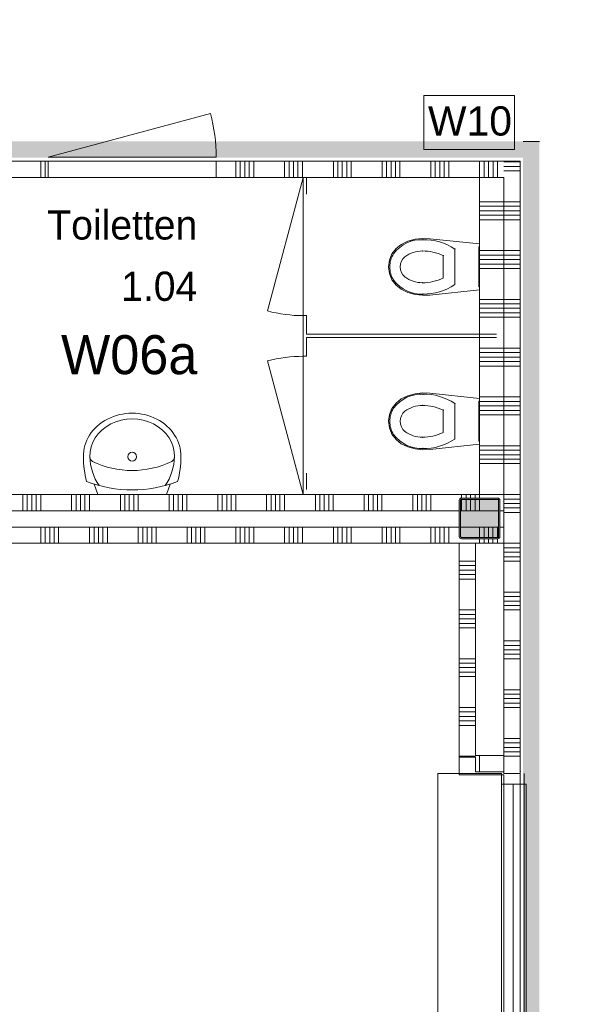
# Model space of a CAD drawing. Header units: millimetres. Extents: x -850 to 154668, y -25041 to 71030.
# Tile 114 of 211: x 5870 to 9400, y 52775 to 58830. Entities that reach past the tile are written whole.
import ezdxf
from ezdxf.enums import TextEntityAlignment as Align

# ---------------------------------------------------------------- set-up
doc = ezdxf.new("R2010")
doc.units = ezdxf.units.MM
doc.header["$MEASUREMENT"] = 0
for name, color, linetype in [('New_# trashcan Laagscheidingslijnen', 7, 'Continuous'), ('New_22 NC Binnenwanden', 7, 'Continuous'), ('New_22 NC Binnenwanden Deuren', 7, 'Continuous'), ('New_22 NC Binnenwanden Doorsnede-arcering', 7, 'Continuous'), ('New_22 NC Binnenwanden Laagscheidingslijnen', 7, 'Continuous'), ('New_22 NC Binnenwanden Ramen', 7, 'Continuous'), ('New_72 Vaste Inrichting', 7, 'Continuous'), ('New_72 Vaste Inrichting Deuren', 7, 'Continuous'), ('New_74 Sanitair', 7, 'Continuous'), ('New_Info Wandafwerking aanduiding', 7, 'Continuous'), ('New_Info Wandafwerking aanduiding Doorsnede-arcering', 7, 'Continuous'), ('New_Z Ruimtefuncties', 7, 'Continuous'), ('New_Z Ruimtefuncties Zone omranding', 7, 'Continuous'), ('New_Z Ruimtefuncties Zone tekst', 7, 'Continuous'), ('S-COLS-____-OTLN.RVT S', 7, 'Continuous'), ('S-COLS-____-OTLN.RVT S 2D arcering', 7, 'Continuous')]:
    doc.layers.add(name, color=color, linetype=linetype)
doc.styles.add('GENERATED_STYLE_1', font='txt')
doc.styles.add('GENERATED_STYLE_2', font='txt')

# ---------------------------------------------------------------- blocks, each defined once
blk = doc.blocks.new('*X30')
at = {"layer": 'New_22 NC Binnenwanden Doorsnede-arcering', "color": 254, "linetype": 'Continuous', "lineweight": 0, "true_color": 0xe9ebeb}
for p, q in [((6000.4, 55710), (6000.4, 55635.5)), ((6027.9, 55710), (6027.9, 55635.5)), ((6055.3, 55710), (6055.3, 55635.5)), ((6082.7, 55710), (6082.7, 55635.5)), ((6110.2, 55710), (6110.2, 55635.5)), ((6300.4, 55710), (6300.4, 55635.5)), ((6327.9, 55710), (6327.9, 55635.5)), ((6355.3, 55710), (6355.3, 55635.5)), ((6382.7, 55710), (6382.7, 55635.5)), ((6410.2, 55710), (6410.2, 55635.5)), ((6600.4, 55710), (6600.4, 55635.5)), ((6627.9, 55710), (6627.9, 55635.5)), ((6655.3, 55710), (6655.3, 55635.5)), ((6682.7, 55710), (6682.7, 55635.5)), ((6710.2, 55710), (6710.2, 55635.5)), ((6900.4, 55709.9), (6900.4, 55635.5)), ((6927.9, 55709.9), (6927.9, 55635.5)), ((6955.3, 55709.9), (6955.3, 55635.5)), ((6982.7, 55709.9), (6982.7, 55635.5)), ((7010.2, 55709.9), (7010.2, 55635.5)), ((7200.4, 55709.9), (7200.4, 55635.5)), ((7227.9, 55709.9), (7227.9, 55635.5)), ((7255.3, 55709.9), (7255.3, 55635.5)), ((7282.7, 55709.9), (7282.7, 55635.5)), ((7310.2, 55709.9), (7310.2, 55635.5)), ((7500.4, 55709.9), (7500.4, 55635.5)), ((7527.9, 55709.9), (7527.9, 55635.5)), ((7555.3, 55709.9), (7555.3, 55635.5)), ((7582.7, 55709.9), (7582.7, 55635.5)), ((7610.2, 55709.9), (7610.2, 55635.5)), ((7800.4, 55709.9), (7800.4, 55635.5)), ((7827.9, 55709.9), (7827.9, 55635.5)), ((7855.3, 55709.9), (7855.3, 55635.5)), ((7882.7, 55709.9), (7882.7, 55635.5)), ((7910.2, 55709.9), (7910.2, 55635.5)), ((8100.4, 55709.9), (8100.4, 55635.5)), ((8127.9, 55709.9), (8127.9, 55635.5)), ((8155.3, 55709.9), (8155.3, 55635.5)), ((8182.7, 55709.9), (8182.7, 55635.5)), ((8210.2, 55709.9), (8210.2, 55635.5)), ((8400.4, 55709.9), (8400.4, 55635.5)), ((8427.9, 55709.9), (8427.9, 55635.5)), ((8455.3, 55709.9), (8455.3, 55635.5)), ((8482.7, 55709.9), (8482.7, 55635.5)), ((8510.2, 55709.9), (8510.2, 55635.5)), ((6000.4, 55635.5), (6000.4, 55610)), ((6027.9, 55635.5), (6027.9, 55610)), ((6055.3, 55635.5), (6055.3, 55610)), ((6082.7, 55635.5), (6082.7, 55610)), ((6110.2, 55635.5), (6110.2, 55610)), ((6300.4, 55635.5), (6300.4, 55610)), ((6327.9, 55635.5), (6327.9, 55610)), ((6355.3, 55635.5), (6355.3, 55610)), ((6382.7, 55635.5), (6382.7, 55610)), ((6410.2, 55635.5), (6410.2, 55610)), ((6600.4, 55635.5), (6600.4, 55610)), ((6627.9, 55635.5), (6627.9, 55610)), ((6655.3, 55635.5), (6655.3, 55610)), ((6682.7, 55635.5), (6682.7, 55610)), ((6710.2, 55635.5), (6710.2, 55610)), ((6900.4, 55635.5), (6900.4, 55609.9)), ((6927.9, 55635.5), (6927.9, 55609.9)), ((6955.3, 55635.5), (6955.3, 55609.9)), ((6982.7, 55635.5), (6982.7, 55609.9)), ((7010.2, 55635.5), (7010.2, 55609.9)), ((7200.4, 55635.5), (7200.4, 55609.9)), ((7227.9, 55635.5), (7227.9, 55609.9)), ((7255.3, 55635.5), (7255.3, 55609.9)), ((7282.7, 55635.5), (7282.7, 55609.9)), ((7310.2, 55635.5), (7310.2, 55609.9)), ((7500.4, 55635.5), (7500.4, 55609.9)), ((7527.9, 55635.5), (7527.9, 55609.9)), ((7555.3, 55635.5), (7555.3, 55609.9)), ((7582.7, 55635.5), (7582.7, 55609.9)), ((7610.2, 55635.5), (7610.2, 55609.9)), ((7800.4, 55635.5), (7800.4, 55609.9)), ((7827.9, 55635.5), (7827.9, 55609.9)), ((7855.3, 55635.5), (7855.3, 55609.9)), ((7882.7, 55635.5), (7882.7, 55609.9)), ((7910.2, 55635.5), (7910.2, 55609.9)), ((8100.4, 55635.5), (8100.4, 55609.9)), ((8127.9, 55635.5), (8127.9, 55609.9)), ((8155.3, 55635.5), (8155.3, 55609.9)), ((8182.7, 55635.5), (8182.7, 55609.9)), ((8210.2, 55635.5), (8210.2, 55609.9)), ((8400.4, 55635.5), (8400.4, 55609.9)), ((8427.9, 55635.5), (8427.9, 55609.9)), ((8455.3, 55635.5), (8455.3, 55609.9)), ((8482.7, 55635.5), (8482.7, 55609.9)), ((8510.2, 55635.5), (8510.2, 55609.9)), ((8700.4, 55635), (8700.4, 55609.9)), ((8727.9, 55635), (8727.9, 55609.9)), ((8755.3, 55635), (8755.3, 55609.9)), ((8782.7, 55635), (8782.7, 55609.9)), ((8810.2, 55635.5), (8810.2, 55609.9))]:
    blk.add_line(p, q, dxfattribs=at)
blk = doc.blocks.new('*X31')
at = {"layer": 'New_22 NC Binnenwanden Doorsnede-arcering', "color": 254, "linetype": 'Continuous', "lineweight": 0, "true_color": 0xe9ebeb}
for p, q in [((8700.4, 55709.9), (8700.4, 55643)), ((8727.9, 55709.9), (8727.9, 55643)), ((8755.3, 55709.9), (8755.3, 55643)), ((8782.7, 55709.9), (8782.7, 55643)), ((8810.2, 55709.9), (8810.2, 55643.5))]:
    blk.add_line(p, q, dxfattribs=at)
blk = doc.blocks.new('Wall_3_2', base_point=(8850, 55609.9))
at = {"layer": 'New_22 NC Binnenwanden', "color": 8, "linetype": 'Continuous', "lineweight": 0, "true_color": 0x778488, "flags": 128}
for points in [[(8575, 55709.9), (275, 55710)], [(8817, 55709.9), (8583, 55709.9)], [(8850, 55709.9), (8825, 55709.9)], [(8850, 55609.9), (8850, 55709.9)], [(0, 55610), (8850, 55609.9)]]:
    blk.add_lwpolyline(points, dxfattribs=at)
at = {"layer": 'New_22 NC Binnenwanden', "color": 8, "lineweight": 0, "true_color": 0x778488}
for name in ['*X30', '*X31']:
    blk.add_blockref(name, (0, 0), dxfattribs=at)
blk = doc.blocks.new('*X180')
at = {"layer": 'New_22 NC Binnenwanden Doorsnede-arcering', "color": 254, "linetype": 'Continuous', "lineweight": 0, "true_color": 0xe9ebeb}
for p, q in [((4389.8, 55810), (4389.8, 55910)), ((4417.3, 55810), (4417.3, 55910)), ((4444.7, 55810), (4444.7, 55910)), ((4472.1, 55810), (4472.1, 55910)), ((4499.6, 55810), (4499.6, 55910)), ((4689.8, 55810), (4689.8, 55910)), ((4717.3, 55810), (4717.3, 55910)), ((4744.7, 55810), (4744.7, 55910)), ((4772.1, 55810), (4772.1, 55910)), ((4799.6, 55810), (4799.6, 55910)), ((4989.8, 55810), (4989.8, 55910)), ((5017.3, 55810), (5017.3, 55910)), ((5044.7, 55810), (5044.7, 55910)), ((5072.1, 55810), (5072.1, 55910)), ((5099.6, 55810), (5099.6, 55910)), ((5289.8, 55810), (5289.8, 55910)), ((5317.3, 55810), (5317.3, 55910)), ((5344.7, 55810), (5344.7, 55910)), ((5372.1, 55810), (5372.1, 55910)), ((5399.6, 55810), (5399.6, 55910)), ((5589.8, 55810), (5589.8, 55910)), ((5617.3, 55810), (5617.3, 55910)), ((5644.7, 55810), (5644.7, 55910)), ((5672.1, 55810), (5672.1, 55910)), ((5699.6, 55810), (5699.6, 55910)), ((5889.8, 55810), (5889.8, 55910)), ((5917.3, 55810), (5917.3, 55910)), ((5944.7, 55810), (5944.7, 55910)), ((5972.1, 55810), (5972.1, 55910)), ((5999.6, 55810), (5999.6, 55910)), ((6189.8, 55810), (6189.8, 55910)), ((6217.3, 55810), (6217.3, 55910)), ((6244.7, 55810), (6244.7, 55910)), ((6272.1, 55810), (6272.1, 55910)), ((6299.6, 55810), (6299.6, 55910)), ((6489.8, 55810), (6489.8, 55910)), ((6517.3, 55810), (6517.3, 55910)), ((6544.7, 55810), (6544.7, 55910)), ((6572.1, 55810), (6572.1, 55910)), ((6599.6, 55810), (6599.6, 55910)), ((6789.8, 55810.1), (6789.8, 55910.1)), ((6817.3, 55810.1), (6817.3, 55910.1)), ((6844.7, 55810.1), (6844.7, 55910.1)), ((6872.1, 55810.1), (6872.1, 55910.1)), ((6899.6, 55810.1), (6899.6, 55910.1)), ((7089.8, 55810.1), (7089.8, 55910.1)), ((7117.3, 55810.1), (7117.3, 55910.1)), ((7144.7, 55810.1), (7144.7, 55910.1)), ((7172.1, 55810.1), (7172.1, 55910.1)), ((7199.6, 55810.1), (7199.6, 55910.1)), ((7389.8, 55810.1), (7389.8, 55910.1)), ((7417.3, 55810.1), (7417.3, 55910.1)), ((7444.7, 55810.1), (7444.7, 55910.1)), ((7472.1, 55810.1), (7472.1, 55910.1)), ((7499.6, 55810.1), (7499.6, 55910.1)), ((7689.8, 55810.1), (7689.8, 55910.1)), ((7717.3, 55810.1), (7717.3, 55910.1)), ((7744.7, 55810.1), (7744.7, 55910.1)), ((7772.1, 55810.1), (7772.1, 55910.1)), ((7799.6, 55810.1), (7799.6, 55910.1)), ((7989.8, 55810.1), (7989.8, 55910.1)), ((8017.3, 55810.1), (8017.3, 55910.1)), ((8044.7, 55810.1), (8044.7, 55910.1)), ((8072.1, 55810.1), (8072.1, 55910.1)), ((8099.6, 55810.1), (8099.6, 55910.1)), ((8289.8, 55810.1), (8289.8, 55910.1)), ((8317.3, 55810.1), (8317.3, 55910.1)), ((8344.7, 55810.1), (8344.7, 55910.1)), ((8372.1, 55810.1), (8372.1, 55910.1)), ((8399.6, 55810.1), (8399.6, 55910.1)), ((8589.8, 55884.5), (8589.8, 55910.1)), ((8617.3, 55885), (8617.3, 55910.1)), ((8644.7, 55885), (8644.7, 55910.1)), ((8672.1, 55885), (8672.1, 55910.1)), ((8699.6, 55885), (8699.6, 55910.1))]:
    blk.add_line(p, q, dxfattribs=at)
blk = doc.blocks.new('*X181')
at = {"layer": 'New_22 NC Binnenwanden Doorsnede-arcering', "color": 254, "linetype": 'Continuous', "lineweight": 0, "true_color": 0xe9ebeb}
for p, q in [((8589.8, 55810.1), (8589.8, 55876.5)), ((8617.3, 55810.1), (8617.3, 55877)), ((8644.7, 55810.1), (8644.7, 55877)), ((8672.1, 55810.1), (8672.1, 55877)), ((8699.6, 55810.1), (8699.6, 55877))]:
    blk.add_line(p, q, dxfattribs=at)
blk = doc.blocks.new('Wall_32_2', base_point=(8850, 55910.1))
at = {"layer": 'New_22 NC Binnenwanden', "color": 8, "linetype": 'Continuous', "lineweight": 0, "true_color": 0x778488, "flags": 128}
for points in [[(8850, 55910.1), (4300.1, 55910)], [(8850, 55910.1), (8850, 55810.1)], [(275, 55810), (8575, 55810.1)], [(8583, 55810.1), (8817, 55810.1)], [(8825, 55810.1), (8850, 55810.1)]]:
    blk.add_lwpolyline(points, dxfattribs=at)
at = {"layer": 'New_22 NC Binnenwanden', "color": 8, "lineweight": 0, "true_color": 0x778488}
for name in ['*X180', '*X181']:
    blk.add_blockref(name, (0, 0), dxfattribs=at)
blk = doc.blocks.new('Toilet 22')
at = {"layer": 'New_74 Sanitair', "color": 1, "linetype": 'Continuous', "lineweight": 0}
for p, q in [((-141, 0), (-173.3, -306.6)), ((141, 0), (-141, 0)), ((123, 0), (-123, 0)), ((-123, 0), (-123, -5)), ((123, -5), (123, 0)), ((173.3, -306.6), (141, 0)), ((-123, -5), (123, -5)), ((0, -151.4), (-108.9, -151.4)), ((108.9, -151.4), (0, -151.4)), ((0, -223.6), (-68.8, -223.6)), ((68.8, -223.6), (0, -223.6)), ((-173.3, -306.6), (-174.9, -351.8)), ((-174.9, -351.8), (-169.4, -396.7)), ((169.4, -396.7), (174.9, -351.8)), ((174.9, -351.8), (173.3, -306.6)), ((-169.4, -396.7), (-157, -440.3)), ((157, -440.3), (169.4, -396.7)), ((-157, -440.3), (-138, -481.3)), ((-138, -481.3), (-112.4, -513.9)), ((62.1, -459.7), (62.1, -459.7)), ((112.4, -513.9), (138, -481.3)), ((138, -481.3), (157, -440.3)), ((-112.4, -513.9), (-79.4, -538.8)), ((-79.4, -538.8), (-41, -554.6)), ((0, -487.5), (0, -487.5)), ((41, -554.6), (79.4, -538.8)), ((79.4, -538.8), (112.4, -513.9)), ((81.1, -529), (81.1, -529)), ((-41, -554.6), (0, -560)), ((0, -552.4), (0, -552.4)), ((0, -560), (41, -554.6))]:
    blk.add_line(p, q, dxfattribs=at)
for centre, major_axis, start_param, end_param in [((258.1, -339.4), (425.3, 0), 2.612188, 3.165208), ((-258.1, -339.4), (425.3, 0), 6.259569, 6.81259), ((264.5, -347.9), (362.2, 0), 2.738768, 3.154495), ((-264.5, -347.9), (362.2, 0), 6.270283, 6.68601), ((89.5, -360.8), (256.9, 0), 3.085861, 3.98645), ((134.9, -351.4), (232.6, 0), 3.144841, 3.702507), ((-134.9, -351.4), (232.6, 0), 5.722271, 6.279937), ((-89.5, -360.8), (256.9, 0), 5.438328, 6.338917), ((0.8, -419), (78.2, 0), 3.778693, 4.701998), ((-0.8, -419), (78.2, 0), 4.72278, 5.646085), ((0.8, -431.2), (138.5, 0), 4.079884, 4.706528), ((-0.8, -431.2), (138.5, 0), 4.71825, 5.344894)]:
    blk.add_ellipse(centre, major_axis=major_axis, ratio=0.875546, start_param=start_param, end_param=end_param, dxfattribs=at)
for p in [(108.9, -151.4), (68.8, -223.6), (-167, -348.2), (-97.7, -352), (97.7, -352), (167, -348.2), (-62.1, -459.7), (-81.1, -529)]:
    blk.add_point(p, dxfattribs=at)
blk = doc.blocks.new('Wasbak 2 22 KM')
at = {"layer": 'New_74 Sanitair', "color": 1, "linetype": 'Continuous', "lineweight": 0}
for p, q in [((-212.2, 0), (-233.1, -63.4)), ((212.2, 0), (-212.2, 0)), ((212.2, 0), (233.1, -63.4))]:
    blk.add_line(p, q, dxfattribs=at)
for centre, major_axis, ratio, start_param, end_param in [((0, -1041.4), (0, 1013), 0.882121, 5.964482, 6.601889), ((0, -238.1), (0, 294.7), 0.882121, 0.900825, 1.551564), ((0, -238.1), (0, 294.7), 0.882121, 4.731621, 5.38236), ((166.6, -232.4), (0, 528.9), 0.882121, 1.277244, 1.570796), ((-166.6, -232.4), (0, 528.9), 0.882121, 4.712389, 5.005942), ((0, -869.9), (0, 722.5), 0.882121, 5.889409, 6.676962), ((0, -236.8), (300, 0), 0.877396, 3.124925, 6.299853), ((0, -236.8), (260, 0), 0.877396, 3.122361, 6.302417), ((-230, -232.4), (0, 34), 0.882121, 0.507228, 1.570796), ((230, -232.4), (0, 34), 0.882121, 4.712389, 5.775958)]:
    blk.add_ellipse(centre, major_axis=major_axis, ratio=ratio, start_param=start_param, end_param=end_param, dxfattribs=at)
blk.add_ellipse((0, -232.4), major_axis=(0, 28.2), ratio=0.946667, dxfattribs=at)
blk = doc.blocks.new('*X613')
at = {"layer": 'New_22 NC Binnenwanden Doorsnede-arcering', "color": 254, "linetype": 'Continuous', "lineweight": 0, "true_color": 0xe9ebeb}
for p, q in [((8698.8, 54209.2), (8698.8, 54305)), ((8698.8, 54205), (8698.8, 54209.2))]:
    blk.add_line(p, q, dxfattribs=at)
blk = doc.blocks.new('Wall_86_2', base_point=(8575, 54305))
at = {"layer": 'New_22 NC Binnenwanden', "color": 8, "linetype": 'Continuous', "lineweight": 0, "true_color": 0x778488, "flags": 128}
for points in [[(8850, 54305), (8675, 54305)], [(8675, 54295), (8675, 54205)], [(8950, 54305), (8950, 54205)], [(8675, 54205), (8850, 54205)]]:
    blk.add_lwpolyline(points, dxfattribs=at)
at = {"layer": 'New_22 NC Binnenwanden Laagscheidingslijnen', "color": 8, "linetype": 'Continuous', "lineweight": 0, "true_color": 0x778488}
blk.add_line((8850, 54305), (8850, 54205), dxfattribs=at)
blk.add_point((8950, 54205), dxfattribs=at)
at = {"layer": 'New_22 NC Binnenwanden', "color": 8, "lineweight": 0, "true_color": 0x778488}
blk.add_blockref('*X613', (0, 0), dxfattribs=at)
blk = doc.blocks.new('Column 184[24]_2', base_point=(0.5, 3))
at = {"layer": 'S-COLS-____-OTLN.RVT S 2D arcering', "linetype": 'Continuous', "lineweight": 0, "true_color": 0x778488}
h = blk.add_hatch(color=8, dxfattribs=at)
h.paths.add_polyline_path([(8575.5, 55651), (8576.5, 55646), (8579.3, 55641.8), (8583.5, 55638.9), (8588.5, 55638), (8812.5, 55638), (8817.5, 55638.9), (8821.7, 55641.8), (8824.5, 55646), (8825.5, 55651), (8825.5, 55875), (8824.5, 55879.9), (8821.7, 55884.1), (8817.5, 55887), (8812.5, 55888), (8588.5, 55888), (8583.5, 55887), (8579.3, 55884.1), (8576.5, 55879.9), (8575.5, 55875)])
h.paths.add_polyline_path([(8812.5, 55646), (8588.5, 55646), (8586.6, 55646.3), (8585, 55647.4), (8583.9, 55649), (8583.5, 55651), (8583.5, 55875), (8583.9, 55876.9), (8585, 55878.5), (8586.6, 55879.6), (8588.5, 55880), (8812.5, 55880), (8814.4, 55879.6), (8816.1, 55878.5), (8817.1, 55876.9), (8817.5, 55875), (8817.5, 55651), (8817.1, 55649), (8816.1, 55647.4), (8814.4, 55646.3)], flags=0)
blk.add_hatch(color=8, dxfattribs=at).paths.add_polyline_path([(8812.5, 55880), (8588.5, 55880), (8586.6, 55879.6), (8585, 55878.5), (8583.9, 55876.9), (8583.5, 55875), (8583.5, 55651), (8583.9, 55649), (8585, 55647.4), (8586.6, 55646.3), (8588.5, 55646), (8812.5, 55646), (8814.4, 55646.3), (8816.1, 55647.4), (8817.1, 55649), (8817.5, 55651), (8817.5, 55875), (8817.1, 55876.9), (8816.1, 55878.5), (8814.4, 55879.6)])
at = {"layer": 'S-COLS-____-OTLN.RVT S', "color": 1, "linetype": 'Continuous', "lineweight": 0}
for p, q in [((8576.5, 55879.9), (8575.5, 55875)), ((8575.5, 55875), (8575.5, 55651)), ((8579.3, 55884.1), (8576.5, 55879.9)), ((8583.5, 55887), (8579.3, 55884.1)), ((8588.5, 55888), (8583.5, 55887)), ((8583.5, 55875), (8583.9, 55876.9)), ((8583.5, 55651), (8583.5, 55875)), ((8583.9, 55876.9), (8585, 55878.5)), ((8585, 55878.5), (8586.6, 55879.6)), ((8586.6, 55879.6), (8588.5, 55880)), ((8812.5, 55888), (8588.5, 55888)), ((8588.5, 55880), (8812.5, 55880)), ((8817.5, 55887), (8812.5, 55888)), ((8812.5, 55880), (8814.4, 55879.6)), ((8814.4, 55879.6), (8816.1, 55878.5)), ((8816.1, 55878.5), (8817.1, 55876.9)), ((8817.1, 55876.9), (8817.5, 55875)), ((8821.7, 55884.1), (8817.5, 55887)), ((8817.5, 55875), (8817.5, 55651)), ((8824.5, 55879.9), (8821.7, 55884.1)), ((8825.5, 55875), (8824.5, 55879.9)), ((8825.5, 55651), (8825.5, 55875)), ((8575.5, 55651), (8576.5, 55646)), ((8583.9, 55649), (8583.5, 55651)), ((8585, 55647.4), (8583.9, 55649)), ((8586.6, 55646.3), (8585, 55647.4)), ((8816.1, 55647.4), (8814.4, 55646.3)), ((8817.1, 55649), (8816.1, 55647.4)), ((8817.5, 55651), (8817.1, 55649)), ((8824.5, 55646), (8825.5, 55651)), ((8576.5, 55646), (8579.3, 55641.8)), ((8579.3, 55641.8), (8583.5, 55638.9)), ((8583.5, 55638.9), (8588.5, 55638)), ((8588.5, 55646), (8586.6, 55646.3)), ((8812.5, 55646), (8588.5, 55646)), ((8588.5, 55638), (8812.5, 55638)), ((8814.4, 55646.3), (8812.5, 55646)), ((8812.5, 55638), (8817.5, 55638.9)), ((8817.5, 55638.9), (8821.7, 55641.8)), ((8821.7, 55641.8), (8824.5, 55646))]:
    blk.add_line(p, q, dxfattribs=at)
blk = doc.blocks.new('*X2239')
at = {"layer": 'New_22 NC Binnenwanden Doorsnede-arcering', "color": 254, "linetype": 'Continuous', "lineweight": 0, "true_color": 0xe9ebeb}
for p, q in [((8850, 57709.7), (8916, 57709.7)), ((8916, 57709.7), (8950, 57709.7)), ((8850, 57682.3), (8916, 57682.3)), ((8850, 57654.9), (8916, 57654.9)), ((8916, 57682.3), (8950, 57682.3)), ((8916, 57654.9), (8950, 57654.9)), ((8850, 57627.4), (8916, 57627.4)), ((8850, 57600), (8916, 57600)), ((8916, 57627.4), (8950, 57627.4)), ((8916, 57600), (8950, 57600)), ((8850, 57409.7), (8916, 57409.7)), ((8916, 57409.7), (8950, 57409.7)), ((8850, 57382.3), (8916, 57382.3)), ((8850, 57354.9), (8916, 57354.9)), ((8916, 57382.3), (8950, 57382.3)), ((8916, 57354.9), (8950, 57354.9)), ((8850, 57327.4), (8916, 57327.4)), ((8850, 57300), (8916, 57300)), ((8916, 57327.4), (8950, 57327.4)), ((8916, 57300), (8950, 57300)), ((8850, 57109.7), (8916, 57109.7)), ((8916, 57109.7), (8950, 57109.7)), ((8850, 57082.3), (8916, 57082.3)), ((8850, 57054.9), (8916, 57054.9)), ((8916, 57082.3), (8950, 57082.3)), ((8916, 57054.9), (8950, 57054.9)), ((8850, 57027.4), (8916, 57027.4)), ((8850, 57000), (8916, 57000)), ((8916, 57027.4), (8950, 57027.4)), ((8916, 57000), (8950, 57000)), ((8850, 56809.7), (8916, 56809.7)), ((8916, 56809.7), (8950, 56809.7)), ((8850, 56782.3), (8916, 56782.3)), ((8850, 56754.9), (8916, 56754.9)), ((8916, 56782.3), (8950, 56782.3)), ((8916, 56754.9), (8950, 56754.9)), ((8850, 56727.4), (8916, 56727.4)), ((8850, 56700), (8916, 56700)), ((8916, 56727.4), (8950, 56727.4)), ((8916, 56700), (8950, 56700)), ((8850, 56509.7), (8916, 56509.7)), ((8916, 56509.7), (8950, 56509.7)), ((8850, 56482.3), (8916, 56482.3)), ((8850, 56454.9), (8916, 56454.9)), ((8916, 56482.3), (8950, 56482.3)), ((8916, 56454.9), (8950, 56454.9)), ((8850, 56427.4), (8916, 56427.4)), ((8850, 56400), (8916, 56400)), ((8916, 56427.4), (8950, 56427.4)), ((8916, 56400), (8950, 56400)), ((8850, 56209.7), (8916, 56209.7)), ((8916, 56209.7), (8950, 56209.7)), ((8850, 56182.3), (8916, 56182.3)), ((8850, 56154.9), (8916, 56154.9)), ((8916, 56182.3), (8950, 56182.3)), ((8916, 56154.9), (8950, 56154.9)), ((8850, 56127.4), (8916, 56127.4)), ((8850, 56100), (8916, 56100)), ((8916, 56127.4), (8950, 56127.4)), ((8916, 56100), (8950, 56100)), ((8850, 55909.7), (8916, 55909.7)), ((8916, 55909.7), (8950, 55909.7)), ((8850, 55882.3), (8916, 55882.3)), ((8850, 55854.9), (8916, 55854.9)), ((8916, 55882.3), (8950, 55882.3)), ((8916, 55854.9), (8950, 55854.9)), ((8850, 55827.4), (8916, 55827.4)), ((8850, 55800), (8916, 55800)), ((8916, 55827.4), (8950, 55827.4)), ((8916, 55800), (8950, 55800)), ((8850, 55609.7), (8916, 55609.7)), ((8916, 55609.7), (8950, 55609.7)), ((8850, 55582.3), (8916, 55582.3)), ((8850, 55554.9), (8916, 55554.9)), ((8850, 55527.4), (8916, 55527.4)), ((8916, 55582.3), (8950, 55582.3)), ((8916, 55554.9), (8950, 55554.9)), ((8916, 55527.4), (8950, 55527.4)), ((8850, 55500), (8916, 55500)), ((8916, 55500), (8950, 55500)), ((8850, 55309.7), (8916, 55309.7)), ((8916, 55309.7), (8950, 55309.7)), ((8850, 55282.3), (8916, 55282.3)), ((8850, 55254.9), (8916, 55254.9)), ((8850, 55227.4), (8916, 55227.4)), ((8916, 55282.3), (8950, 55282.3)), ((8916, 55254.9), (8950, 55254.9)), ((8916, 55227.4), (8950, 55227.4)), ((8850, 55200), (8916, 55200)), ((8916, 55200), (8950, 55200)), ((8850, 55009.7), (8916, 55009.7)), ((8850, 54982.3), (8916, 54982.3)), ((8916, 55009.7), (8950, 55009.7)), ((8916, 54982.3), (8950, 54982.3)), ((8850, 54954.9), (8916, 54954.9)), ((8850, 54927.4), (8916, 54927.4)), ((8916, 54954.9), (8950, 54954.9)), ((8916, 54927.4), (8950, 54927.4)), ((8850, 54900), (8916, 54900)), ((8916, 54900), (8950, 54900)), ((8850, 54709.7), (8916, 54709.7)), ((8850, 54682.3), (8916, 54682.3)), ((8916, 54709.7), (8950, 54709.7)), ((8916, 54682.3), (8950, 54682.3)), ((8850, 54654.9), (8916, 54654.9)), ((8850, 54627.4), (8916, 54627.4)), ((8916, 54654.9), (8950, 54654.9)), ((8916, 54627.4), (8950, 54627.4)), ((8850, 54600), (8916, 54600)), ((8916, 54600), (8950, 54600)), ((8850, 54409.7), (8916, 54409.7)), ((8850, 54382.3), (8916, 54382.3)), ((8916, 54409.7), (8950, 54409.7)), ((8916, 54382.3), (8950, 54382.3)), ((8850, 54354.9), (8916, 54354.9)), ((8850, 54327.4), (8916, 54327.4)), ((8916, 54354.9), (8950, 54354.9)), ((8916, 54327.4), (8950, 54327.4))]:
    blk.add_line(p, q, dxfattribs=at)
blk = doc.blocks.new('*X2240')
at = {"layer": 'New_22 NC Binnenwanden Doorsnede-arcering', "color": 254, "linetype": 'Continuous', "lineweight": 0, "true_color": 0xe9ebeb}
for p, q in [((8944.9, 57954.9), (8950, 57954.9)), ((8890, 57900), (8916, 57900)), ((8916, 57900), (8950, 57900)), ((8917.5, 57927.4), (8950, 57927.4))]:
    blk.add_line(p, q, dxfattribs=at)
blk = doc.blocks.new('#Pui inbouwgarderobe 01')
at = {"layer": 'New_22 NC Binnenwanden Ramen', "color": 9, "linetype": 'Continuous', "lineweight": 0}
for p, q in [((-1600, 0), (-1600, -392)), ((-1533, 0), (-1600, 0)), ((1533, 0), (-1533, 0)), ((1600, 0), (1533, 0)), ((1600, -392), (1600, 0)), ((-1600, -392), (-1533, -392)), ((-1533, -392), (-1533, -513)), ((-1533, -392), (1533, -392)), ((1533, -513), (1533, -392)), ((1533, -392), (1600, -392)), ((-1533, -513), (-1533, -543)), ((1533, -531), (-1533, -531)), ((-1533, -543), (-1515, -543)), ((-1515, -543), (1515, -543)), ((1515, -543), (1533, -543)), ((1533, -543), (1533, -513))]:
    blk.add_line(p, q, dxfattribs=at)
at = {"layer": 'New_22 NC Binnenwanden Ramen', "color": 1, "linetype": 'Continuous', "lineweight": 0}
for p, q in [((1533, -462), (-1533, -462)), ((-1533, -513), (-1533, -543)), ((-1533, -543), (-1533, -513)), ((-1533, -513), (-1533, -543)), ((-1533, -543), (-1533, -513)), ((-1533, -513), (-1533, -543)), ((-1533, -543), (-1533, -513)), ((-1533, -543), (-1515, -543)), ((-1515, -543), (-1533, -543)), ((1515, -543), (1533, -543)), ((1533, -543), (1515, -543)), ((1533, -543), (1533, -513)), ((1533, -513), (1533, -543)), ((1533, -543), (1533, -513))]:
    blk.add_line(p, q, dxfattribs=at)
blk = doc.blocks.new('Rnx verticaal 22')
at = {"layer": 'New_22 NC Binnenwanden Ramen', "color": 1, "linetype": 'Continuous', "lineweight": 0}
for p, q in [((-1600, 0), (-1533, 0)), ((-1533, 0), (-1533, -139)), ((-1533, 0), (1533, 0)), ((1533, -139), (1533, 0)), ((1533, 0), (1600, 0)), ((-1533, -139), (-1600, -139)), ((1533, -139), (-1533, -139)), ((1600, -139), (1533, -139))]:
    blk.add_line(p, q, dxfattribs=at)
at = {"layer": 'New_22 NC Binnenwanden Ramen', "color": 7, "linetype": 'Continuous', "lineweight": 0}
for p, q in [((-1600, -25), (-1600, -125)), ((-1600, -25), (-1600, -125)), ((1600, -25), (1600, -125)), ((1600, -25), (1600, -125))]:
    blk.add_line(p, q, dxfattribs=at)
blk = doc.blocks.new('*X2250')
at = {"layer": 'New_22 NC Binnenwanden Doorsnede-arcering', "color": 254, "linetype": 'Continuous', "lineweight": 0, "true_color": 0xe9ebeb}
for p, q in [((8850, 57954.9), (8916, 57954.9)), ((8916, 57954.9), (8944.9, 57954.9)), ((8850, 57927.4), (8916, 57927.4)), ((8850, 57900), (8890, 57900)), ((8916, 57927.4), (8917.5, 57927.4))]:
    blk.add_line(p, q, dxfattribs=at)
blk = doc.blocks.new('*X2251')
at = {"layer": 'New_22 NC Binnenwanden Doorsnede-arcering', "color": 254, "linetype": 'Continuous', "lineweight": 0, "true_color": 0xe9ebeb}
for p, q in [((8850, 54300), (8916, 54300)), ((8916, 54300), (8950, 54300))]:
    blk.add_line(p, q, dxfattribs=at)
blk = doc.blocks.new('Wall_413_2', base_point=(8950, 57910))
at = {"layer": 'New_22 NC Binnenwanden', "color": 8, "linetype": 'Continuous', "lineweight": 0, "true_color": 0x778488, "flags": 128}
for points in [[(8950, 57960), (8850, 57960)], [(8950, 54305), (8950, 57960)], [(8850, 57860), (8850, 54305)], [(8850, 54205), (8850, 54195)], [(8950, 54195), (8950, 54205)]]:
    blk.add_lwpolyline(points, dxfattribs=at)
at = {"layer": 'New_22 NC Binnenwanden Laagscheidingslijnen', "color": 8, "linetype": 'Continuous', "lineweight": 0, "true_color": 0x778488}
blk.add_line((8850, 54305), (8850, 54205), dxfattribs=at)
blk.add_point((8950, 54205), dxfattribs=at)
at = {"layer": 'New_22 NC Binnenwanden', "color": 8, "lineweight": 0, "true_color": 0x778488}
for name in ['*X2250', '*X2240', '*X2239', '*X2251']:
    blk.add_blockref(name, (0, 0), dxfattribs=at)
at = {"layer": 'New_22 NC Binnenwanden Ramen', "color": 1, "linetype": 'Continuous', "lineweight": 0, "xscale": 1.00000000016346, "zscale": 1000, "rotation": 90}
blk.add_blockref('#Pui inbouwgarderobe 01', (8444, 52595), dxfattribs=at)
at = {"layer": 'New_22 NC Binnenwanden Ramen', "color": 1, "linetype": 'Continuous', "lineweight": 0, "zscale": 1000, "rotation": 270}
blk.add_blockref('Rnx verticaal 22', (8975, 52595), dxfattribs=at)
blk = doc.blocks.new('*X2257')
at = {"layer": 'New_22 NC Binnenwanden Doorsnede-arcering', "color": 254, "linetype": 'Continuous', "lineweight": 0, "true_color": 0xe9ebeb}
for p, q in [((8675, 55500), (8575, 55500)), ((8675, 55472.6), (8575, 55472.6)), ((8675, 55445.1), (8575, 55445.1)), ((8675, 55417.7), (8575, 55417.7)), ((8675, 55390.3), (8575, 55390.3)), ((8675, 55200), (8575, 55200)), ((8675, 55172.6), (8575, 55172.6)), ((8675, 55145.1), (8575, 55145.1)), ((8675, 55117.7), (8575, 55117.7)), ((8675, 55090.3), (8575, 55090.3)), ((8675, 54900), (8575, 54900)), ((8675, 54872.6), (8575, 54872.6)), ((8675, 54845.1), (8575, 54845.1)), ((8675, 54817.7), (8575, 54817.7)), ((8675, 54790.3), (8575, 54790.3)), ((8675, 54600), (8575, 54600)), ((8675, 54572.6), (8575, 54572.6)), ((8675, 54545.1), (8575, 54545.1)), ((8675, 54517.7), (8575, 54517.7)), ((8675, 54490.3), (8575, 54490.3)), ((8675, 54300), (8575, 54300))]:
    blk.add_line(p, q, dxfattribs=at)
blk = doc.blocks.new('Wall_415_2', base_point=(8575, 54295))
at = {"layer": 'New_22 NC Binnenwanden', "color": 8, "linetype": 'Continuous', "lineweight": 0, "true_color": 0x778488, "flags": 128}
for points in [[(8575, 55609.9), (8675, 55609.9)], [(8575, 55609.9), (8575, 54295)], [(8675, 54305), (8675, 55609.9)], [(8575, 54295), (8675, 54295)]]:
    blk.add_lwpolyline(points, dxfattribs=at)
at = {"layer": 'New_22 NC Binnenwanden', "color": 8, "lineweight": 0, "true_color": 0x778488}
blk.add_blockref('*X2257', (0, 0), dxfattribs=at)
blk = doc.blocks.new('Wall_447_2', base_point=(7625, 56885))
at = {"layer": 'New_# trashcan Laagscheidingslijnen', "color": 9, "linetype": 'Continuous', "lineweight": 0}
for p, q in [((8804.8, 56895), (8704.8, 56895)), ((8704.8, 56875), (8804.8, 56875))]:
    blk.add_line(p, q, dxfattribs=at)
at = {"layer": 'New_72 Vaste Inrichting', "color": 9, "linetype": 'Continuous', "lineweight": 0}
blk.add_line((8700, 56895), (8700, 56875), dxfattribs=at)
at = {"layer": 'New_72 Vaste Inrichting', "color": 9, "linetype": 'Continuous', "lineweight": 0, "flags": 128}
for points in [[(8700, 56895), (7635, 56895)], [(7635, 56875), (8700, 56875)], [(8850, 56875), (8850, 56895)]]:
    blk.add_lwpolyline(points, dxfattribs=at)
blk = doc.blocks.new('*X2525')
at = {"layer": 'New_22 NC Binnenwanden Doorsnede-arcering', "color": 254, "linetype": 'Continuous', "lineweight": 0, "true_color": 0xe9ebeb}
for p, q in [((4310.2, 57960), (4310.2, 57860)), ((4500.5, 57960), (4500.5, 57860)), ((4527.9, 57960), (4527.9, 57860)), ((4555.3, 57960), (4555.3, 57860)), ((4582.8, 57960), (4582.8, 57860)), ((4610.2, 57960), (4610.2, 57860)), ((4800.5, 57960), (4800.5, 57860)), ((4827.9, 57960), (4827.9, 57860)), ((4855.3, 57960), (4855.3, 57860)), ((4882.8, 57960), (4882.8, 57860)), ((4910.2, 57960), (4910.2, 57860)), ((5100.5, 57960), (5100.5, 57860)), ((5127.9, 57960), (5127.9, 57860)), ((5155.3, 57960), (5155.3, 57860)), ((5182.8, 57960), (5182.8, 57860)), ((5210.2, 57960), (5210.2, 57860)), ((5400.5, 57960), (5400.5, 57860)), ((5427.9, 57960), (5427.9, 57860)), ((5455.3, 57960), (5455.3, 57860)), ((5482.8, 57960), (5482.8, 57860)), ((5510.2, 57960), (5510.2, 57860)), ((5700.5, 57960), (5700.5, 57860)), ((5727.9, 57960), (5727.9, 57860)), ((5755.3, 57960), (5755.3, 57860)), ((5782.8, 57960), (5782.8, 57860)), ((5810.2, 57960), (5810.2, 57860)), ((6000.5, 57960), (6000.5, 57860)), ((6027.9, 57960), (6027.9, 57860))]:
    blk.add_line(p, q, dxfattribs=at)
blk = doc.blocks.new('*X2526')
at = {"layer": 'New_22 NC Binnenwanden Doorsnede-arcering', "color": 254, "linetype": 'Continuous', "lineweight": 0, "true_color": 0xe9ebeb}
for p, q in [((7200.5, 57960), (7200.5, 57860)), ((7227.9, 57960), (7227.9, 57860)), ((7255.3, 57960), (7255.3, 57860)), ((7282.8, 57960), (7282.8, 57860)), ((7310.2, 57960), (7310.2, 57860)), ((7500.5, 57960), (7500.5, 57860)), ((7527.9, 57960), (7527.9, 57860)), ((7555.3, 57960), (7555.3, 57860)), ((7582.8, 57960), (7582.8, 57860)), ((7610.2, 57960), (7610.2, 57860)), ((7800.5, 57960), (7800.5, 57860)), ((7827.9, 57960), (7827.9, 57860)), ((7855.3, 57960), (7855.3, 57860)), ((7882.8, 57960), (7882.8, 57860)), ((7910.2, 57960), (7910.2, 57860)), ((8100.5, 57960), (8100.5, 57860)), ((8127.9, 57960), (8127.9, 57860)), ((8155.3, 57960), (8155.3, 57860)), ((8182.8, 57960), (8182.8, 57860)), ((8210.2, 57960), (8210.2, 57860)), ((8400.5, 57960), (8400.5, 57860)), ((8427.9, 57960), (8427.9, 57860)), ((8455.3, 57960), (8455.3, 57860)), ((8482.8, 57960), (8482.8, 57860)), ((8510.2, 57960), (8510.2, 57860)), ((8700.5, 57960), (8700.5, 57860)), ((8727.9, 57960), (8727.9, 57860)), ((8755.3, 57960), (8755.3, 57860)), ((8782.8, 57960), (8782.8, 57860)), ((8810.2, 57960), (8810.2, 57860))]:
    blk.add_line(p, q, dxfattribs=at)
blk = doc.blocks.new('D1 22')
at = {"layer": 'New_22 NC Binnenwanden Deuren', "color": 1, "linetype": 'Continuous', "lineweight": 0}
for q in [(-481.8, 267.6), (-517, 0)]:
    blk.add_line((517, 0), q, dxfattribs=at)
at = {"layer": 'New_22 NC Binnenwanden Deuren', "color": 7, "linetype": 'Continuous', "lineweight": 0}
for p, q in [((-517, -25), (-517, -125)), ((-517, -25), (-517, -125)), ((517, -25), (517, -125)), ((517, -25), (517, -125))]:
    blk.add_line(p, q, dxfattribs=at)
at = {"layer": 'New_22 NC Binnenwanden Deuren', "color": 1, "linetype": 'Continuous', "lineweight": 0}
blk.add_arc((517, 0), 1034, 165, 180, dxfattribs=at)
blk = doc.blocks.new('Wall_497_2', base_point=(8950, 57910))
at = {"layer": 'New_22 NC Binnenwanden', "color": 8, "linetype": 'Continuous', "lineweight": 0, "true_color": 0x778488}
for p, q in [((6045.6, 57960), (6045.6, 57860)), ((7079.6, 57960), (7079.6, 57860))]:
    blk.add_line(p, q, dxfattribs=at)
at = {"layer": 'New_22 NC Binnenwanden', "color": 8, "linetype": 'Continuous', "lineweight": 0, "true_color": 0x778488, "flags": 128}
for points in [[(5200.1, 57960), (4300.1, 57960)], [(6045.6, 57960), (5300.1, 57960)], [(8850, 57960), (7079.6, 57960)], [(4300.1, 57860), (6045.6, 57860)], [(7079.6, 57860), (8850, 57860)]]:
    blk.add_lwpolyline(points, dxfattribs=at)
at = {"layer": 'New_22 NC Binnenwanden', "color": 8, "lineweight": 0, "true_color": 0x778488}
for name in ['*X2525', '*X2526']:
    blk.add_blockref(name, (0, 0), dxfattribs=at)
at = {"layer": 'New_22 NC Binnenwanden Deuren', "color": 1, "linetype": 'Continuous', "lineweight": 0, "xscale": -0.9999999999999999, "zscale": 1000, "rotation": 359.9995513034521}
blk.add_blockref('D1 22', (6562.6, 57985), dxfattribs=at)
blk = doc.blocks.new('*X2583')
at = {"layer": 'New_22 NC Binnenwanden Doorsnede-arcering', "color": 254, "linetype": 'Continuous', "lineweight": 0, "true_color": 0xe9ebeb}
for p, q in [((8700, 57709.7), (8850, 57709.7)), ((8700, 57682.3), (8850, 57682.3)), ((8700, 57654.9), (8850, 57654.9)), ((8700, 57627.4), (8850, 57627.4)), ((8700, 57600), (8850, 57600)), ((8700, 57409.7), (8850, 57409.7)), ((8700, 57382.3), (8850, 57382.3)), ((8700, 57354.9), (8850, 57354.9)), ((8700, 57327.4), (8850, 57327.4)), ((8700, 57300), (8850, 57300)), ((8700, 57109.7), (8850, 57109.7)), ((8700, 57082.3), (8850, 57082.3)), ((8700, 57054.9), (8850, 57054.9)), ((8700, 57027.4), (8850, 57027.4)), ((8700, 57000), (8850, 57000)), ((8700, 56809.7), (8850, 56809.7)), ((8700, 56782.3), (8850, 56782.3)), ((8700, 56754.9), (8850, 56754.9)), ((8700, 56727.4), (8850, 56727.4)), ((8700, 56700), (8850, 56700)), ((8700, 56509.7), (8850, 56509.7)), ((8700, 56482.3), (8850, 56482.3)), ((8700, 56454.9), (8850, 56454.9)), ((8700, 56427.4), (8850, 56427.4)), ((8700, 56400), (8850, 56400)), ((8700, 56209.7), (8850, 56209.7)), ((8700, 56182.3), (8850, 56182.3)), ((8700, 56154.9), (8850, 56154.9)), ((8700, 56127.4), (8850, 56127.4)), ((8700, 56100), (8850, 56100))]:
    blk.add_line(p, q, dxfattribs=at)
blk = doc.blocks.new('Wall_511_2', base_point=(8700, 55910.1))
at = {"layer": 'New_22 NC Binnenwanden', "color": 8, "linetype": 'Continuous', "lineweight": 0, "true_color": 0x778488, "flags": 128}
for points in [[(8850, 57860), (8700, 57860)], [(8700, 57860), (8700, 55910.1)], [(8850, 55910.1), (8850, 57860)], [(8700, 55910.1), (8850, 55910.1)]]:
    blk.add_lwpolyline(points, dxfattribs=at)
at = {"layer": 'New_22 NC Binnenwanden', "color": 8, "lineweight": 0, "true_color": 0x778488}
blk.add_blockref('*X2583', (0, 0), dxfattribs=at)
blk = doc.blocks.new('D1 22_7')
at = {"layer": 'New_72 Vaste Inrichting Deuren', "color": 1, "linetype": 'Continuous', "lineweight": 0}
for q in [(-396, 220), (-425, 0)]:
    blk.add_line((425, 0), q, dxfattribs=at)
at = {"layer": 'New_72 Vaste Inrichting Deuren', "color": 9, "linetype": 'Continuous', "lineweight": 0}
for p, q in [((-425, 0), (-425, -20)), ((-425, 0), (-425, -20)), ((425, 0), (425, -20)), ((425, 0), (425, -20))]:
    blk.add_line(p, q, dxfattribs=at)
at = {"layer": 'New_72 Vaste Inrichting Deuren', "color": 1, "linetype": 'Continuous', "lineweight": 0}
blk.add_arc((425, 0), 850, 165, 180, dxfattribs=at)
blk = doc.blocks.new('Wall_512_2', base_point=(7625, 57910))
at = {"layer": 'New_# trashcan Laagscheidingslijnen', "color": 9, "linetype": 'Continuous', "lineweight": 0}
for p, q in [((7615, 57856.2), (7615, 57756.2)), ((7635, 57756.2), (7635, 57856.2)), ((7615, 56041.7), (7615, 55941.7)), ((7635, 55941.7), (7635, 56041.7))]:
    blk.add_line(p, q, dxfattribs=at)
at = {"layer": 'New_72 Vaste Inrichting', "color": 9, "linetype": 'Continuous', "lineweight": 0}
for p, q in [((7615, 57860), (7635, 57860)), ((7615, 57010), (7635, 57010)), ((7615, 56760.1), (7635, 56760.1)), ((7615, 55910.1), (7635, 55910.1))]:
    blk.add_line(p, q, dxfattribs=at)
at = {"layer": 'New_72 Vaste Inrichting', "color": 9, "linetype": 'Continuous', "lineweight": 0, "flags": 128}
for points in [[(7615, 57010), (7615, 56760.1)], [(7635, 56895), (7635, 57010)], [(7635, 56760.1), (7635, 56875)]]:
    blk.add_lwpolyline(points, dxfattribs=at)
at = {"layer": 'New_72 Vaste Inrichting Deuren', "color": 1, "linetype": 'Continuous', "lineweight": 0, "zscale": 1000, "rotation": 89.99955140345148}
blk.add_blockref('D1 22_7', (7615, 57435), dxfattribs=at)
at = {"layer": 'New_72 Vaste Inrichting Deuren', "color": 1, "linetype": 'Continuous', "lineweight": 0, "xscale": -0.9999999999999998, "zscale": 1000, "rotation": 89.99955140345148}
blk.add_blockref('D1 22_7', (7615, 56335.1), dxfattribs=at)
blk = doc.blocks.new('Toiletten_1.04_6_2', base_point=(6504.2, 57133.3))
at = {"layer": 'New_Z Ruimtefuncties Zone tekst', "color": 2, "lineweight": 0}
for tag, height, style, p in [('ROOM_NAME', 180, 'GENERATED_STYLE_1', (6963.4, 57657.9)), ('DUMMY_938', 180, 'GENERATED_STYLE_1', (6963.4, 57699)), ('ROOM_NUMBER', 180, 'GENERATED_STYLE_1', (6963.4, 57280.7)), ('DUMMY_939', 180, 'GENERATED_STYLE_1', (6963.4, 57321.9)), ('stWallCovering', 240, 'GENERATED_STYLE_2', (6963.4, 56889.9))]:
    blk.add_attdef(tag, text='', height=height, dxfattribs=dict(at, style=style)).set_placement(p, align=Align.TOP_RIGHT)
at = {"layer": 'New_Z Ruimtefuncties Zone tekst', "color": 2, "lineweight": 0, "style": 'GENERATED_STYLE_2'}
blk.add_attdef('DUMMY_940', text='', height=240, dxfattribs=at).set_placement((6045, 56944.7), align=Align.TOP_LEFT)
blk = doc.blocks.new('Wall_641_2', base_point=(9018, 30215.2))
at = {"layer": 'New_Info Wandafwerking aanduiding Doorsnede-arcering', "linetype": 'Continuous', "lineweight": 0}
for points in [[(8968, 57980.9), (9068, 57980.9), (9068, 58080.9)], [(8968, 58080.9), (8968, 57980.9), (9068, 58080.9)], [(9068, 30265.2), (9068, 57980.9), (8968, 57980.9), (8968, 30265.2)]]:
    blk.add_hatch(color=1, dxfattribs=at).paths.add_polyline_path(points)
at = {"layer": 'New_Info Wandafwerking aanduiding', "color": 9, "linetype": 'Continuous', "lineweight": 0, "flags": 128}
blk.add_lwpolyline([(9068, 58080.9), (8968, 58080.9)], dxfattribs=at)
blk = doc.blocks.new('Wall_642_2', base_point=(9018, 58030.9))
at = {"layer": 'New_Info Wandafwerking aanduiding Doorsnede-arcering', "linetype": 'Continuous', "lineweight": 0}
for points in [[(5423.5, 58080.9), (5323.5, 57980.9), (5423.5, 57980.9)], [(5323.5, 58080.9), (5323.5, 57980.9), (5423.5, 58080.9)], [(8968, 58080.9), (5423.5, 58080.9), (5423.5, 57980.9), (8968, 57980.9)]]:
    blk.add_hatch(color=1, dxfattribs=at).paths.add_polyline_path(points)
at = {"layer": 'New_Info Wandafwerking aanduiding', "color": 9, "linetype": 'Continuous', "lineweight": 0, "flags": 128}
blk.add_lwpolyline([(5323.5, 57980.9), (5323.5, 58080.9)], dxfattribs=at)

msp = doc.modelspace()

# ---------------------------------------------------------------- linework, layer by layer
at = {"layer": 'New_Info Wandafwerking aanduiding', "color": 9, "linetype": 'Continuous', "lineweight": 0, "flags": 128}
msp.add_lwpolyline([(8357.6, 58363.7), (8914.5, 58363.7), (8914.5, 58030.9), (8357.6, 58030.9)], close=True, dxfattribs=at)
at = {"layer": 'New_Z Ruimtefuncties Zone omranding', "color": 41, "linetype": 'Continuous', "lineweight": 0, "true_color": 0xffeeaa, "flags": 128}
msp.add_lwpolyline([(16851.1, 46053.8), (16851.1, 47840.1), (16251.2, 47840.1), (16251.2, 57960), (19550.7, 57960), (19550.7, 59660), (5300.1, 59660), (5300.1, 57960), (8950, 57960), (8950, 30160)], dxfattribs=at)
at = {"layer": 'New_Z Ruimtefuncties Zone omranding', "color": 41, "linetype": 'Continuous', "lineweight": 0, "true_color": 0xffd5aa, "flags": 128}
msp.add_lwpolyline([(4450.1, 57860), (4450.1, 55910), (8700, 55910.1), (8700, 57860), (8550, 57860), (8550, 57860)], close=True, dxfattribs=at)
at = {"layer": 'New_Z Ruimtefuncties Zone omranding', "color": 231, "linetype": 'Continuous', "lineweight": 0, "true_color": 0xf9acba, "flags": 128}
msp.add_lwpolyline([(0, 55610), (0, 50735), (0, 48680), (4475, 48680), (4475, 48080), (8850, 48080), (8850, 50735), (8850, 54185), (8575, 54185), (8575, 55609.9), (4700.1, 55609.9), (4700.1, 55610)], close=True, dxfattribs=at)

# ---------------------------------------------------------------- block references
at = {"layer": 'New_22 NC Binnenwanden', "color": 8, "lineweight": 0, "true_color": 0x778488}
for name, p in [('Wall_497_2', (8950, 57910)), ('Wall_413_2', (8950, 57910)), ('Wall_511_2', (8700, 55910.1)), ('Wall_32_2', (8850, 55910.1)), ('Wall_3_2', (8850, 55609.9)), ('Wall_415_2', (8575, 54295)), ('Wall_86_2', (8575, 54305))]:
    msp.add_blockref(name, p, dxfattribs=at)
at = {"layer": 'New_72 Vaste Inrichting', "color": 1, "lineweight": 0}
for name, p in [('Wall_512_2', (7625, 57910)), ('Wall_447_2', (7625, 56885))]:
    msp.add_blockref(name, p, dxfattribs=at)
at = {"layer": 'New_74 Sanitair', "color": 1, "linetype": 'Continuous', "lineweight": 0, "xscale": -1, "zscale": 1000}
for name, p, rotation in [('Toilet 22', (8700, 57310), 270), ('Toilet 22', (8700, 56360), 270), ('Wasbak 2 22 KM', (6562.5, 55910), 180)]:
    msp.add_blockref(name, p, dxfattribs=dict(at, rotation=rotation))
at = {"layer": 'New_Info Wandafwerking aanduiding', "color": 1, "lineweight": 0}
for name, p in [('Wall_642_2', (9018, 58030.9)), ('Wall_641_2', (9018, 30215.2))]:
    msp.add_blockref(name, p, dxfattribs=at)
at = {"layer": 'New_Z Ruimtefuncties', "color": 2, "linetype": 'Continuous', "lineweight": 0}
msp.add_blockref('Toiletten_1.04_6_2', (6504.2, 57133.3), dxfattribs=at).add_auto_attribs({'ROOM_NAME': 'Toiletten', 'ROOM_NUMBER': '1.04', 'stWallCovering': 'W06a'})
at = {"layer": 'S-COLS-____-OTLN.RVT S', "color": 1, "linetype": 'Continuous', "lineweight": 0}
msp.add_blockref('Column 184[24]_2', (0.5, 3), dxfattribs=at)

# ---------------------------------------------------------------- texts
at = {"layer": 'New_Info Wandafwerking aanduiding', "color": 2, "linetype": 'Continuous', "lineweight": 0, "insert": (8382.6, 58114.6), "char_height": 180, "attachment_point": 7, "style": 'GENERATED_STYLE_1'}
msp.add_mtext('\\A1;{\\pql;\\fArial|b0|i0|c0|p38;W10}', dxfattribs=at)

doc.saveas('drawing.dxf')
